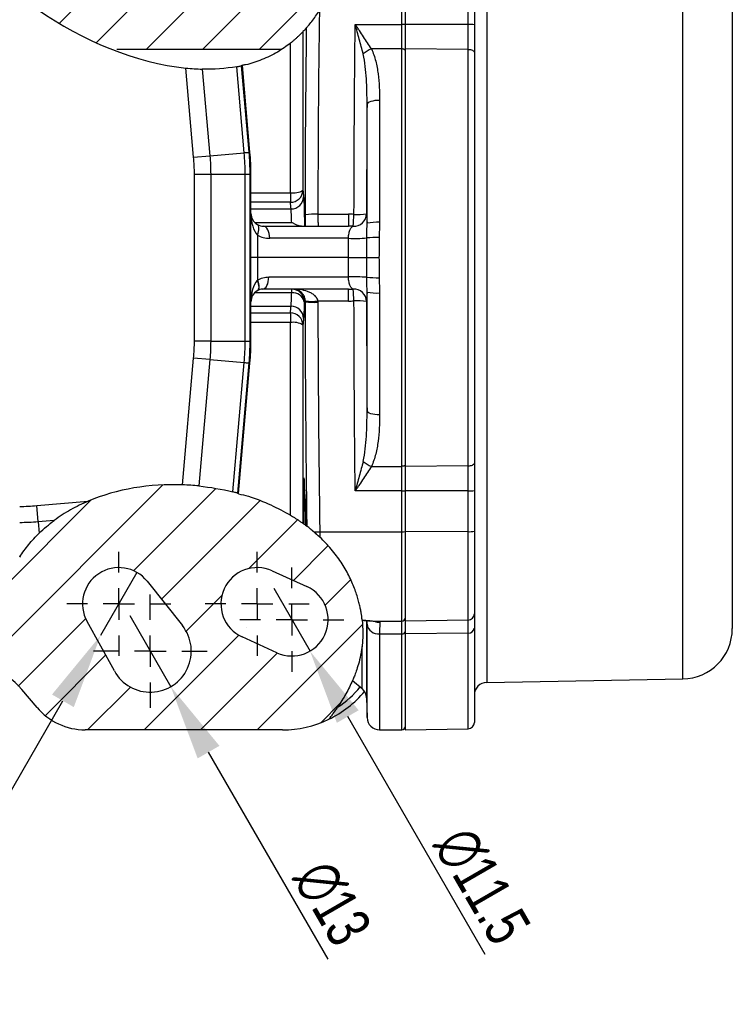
# Model space of a CAD drawing. Header units: millimetres. Extents: x 5 to 589, y 5 to 415.
# Tile 11 of 23: x 436 to 493, y 78 to 156. Entities that reach past the tile are written whole.
import ezdxf

# ---------------------------------------------------------------- set-up
doc = ezdxf.new("R2010")
doc.units = ezdxf.units.MM
doc.header["$PDSIZE"] = -1
doc.linetypes.add('CENTER', pattern=[10.16, 6.35, -1.27, 1.27, -1.27])
for name, color, linetype in [('ASSE', 2, 'CENTER'), ('CONTORNO', 179, 'Continuous'), ('QUOTE', 1, 'Continuous')]:
    doc.layers.add(name, color=color, linetype=linetype)
doc.styles.add('SLDTEXTSTYLE0', font='TXT', dxfattribs={"width": 0.75})
doc.dimstyles.new('SLDDIMSTYLE1', dxfattribs={"dimtxt": 3.5, "dimasz": 6, "dimexe": 0, "dimexo": 0.0625, "dimgap": 0.875, "dimtad": 1, "dimdec": 1, "dimlfac": 2, "dimrnd": 1e-09, "dimzin": 12, "dimdsep": 46, "dimtxsty": 'SLDTEXTSTYLE0', "dimblk1": 'NONE', "dimsah": 1, "dimcen": 0, "dimadec": 0, "dimazin": 3, "dimtfac": 1, "dimtdec": 3, "dimtmove": 0, "dimatfit": 3, "dimldrblk": 'NONE', "dimfxl": 1, "dimfrac": 2, "dimtolj": 1, "dimtzin": 12, "dimarcsym": 0})

# ---------------------------------------------------------------- blocks, each defined once
blk = doc.blocks.new('_D_3')
at = {"layer": 'Defpoints', "color": 0}
for p in [(456.096, 111.308), (458.982, 106.311)]:
    blk.add_point(p, dxfattribs=at)
at = {"layer": 'QUOTE', "color": 0, "lineweight": -2}
for p, q in [((456.096, 111.308), (458.982, 106.311)), ((472.898, 82.206), (461.982, 101.114))]:
    blk.add_line(p, q, dxfattribs=at)
at = {"layer": 'QUOTE', "color": 0}
blk.add_solid([(462.848, 101.614), (461.116, 100.614), (458.982, 106.311)], dxfattribs=at)
at = {"layer": 'QUOTE', "color": 0, "insert": (471.875, 92.729), "char_height": 3.5, "attachment_point": 1, "rotation": 300, "style": 'SLDTEXTSTYLE0'}
blk.add_mtext('\\A1;∅11.5', dxfattribs=at)
blk = doc.blocks.new('_NONE')
blk = doc.blocks.new('_D_4')
at = {"layer": 'Defpoints', "color": 0}
for p in [(444.659, 109.133), (447.919, 103.486)]:
    blk.add_point(p, dxfattribs=at)
at = {"layer": 'QUOTE', "color": 0, "lineweight": -2}
for p, q in [((444.659, 109.133), (447.919, 103.486)), ((460.414, 81.844), (450.919, 98.29))]:
    blk.add_line(p, q, dxfattribs=at)
at = {"layer": 'QUOTE', "color": 0}
blk.add_solid([(451.785, 98.79), (450.053, 97.79), (447.919, 103.486)], dxfattribs=at)
at = {"layer": 'QUOTE', "color": 0, "insert": (460.703, 90.094), "char_height": 3.5, "attachment_point": 1, "rotation": 300, "style": 'SLDTEXTSTYLE0'}
blk.add_mtext('\\A1;∅13', dxfattribs=at)
blk = doc.blocks.new('_D_5')
at = {"layer": 'Defpoints', "color": 0}
for p in [(445.232, 112.558), (442.346, 107.561)]:
    blk.add_point(p, dxfattribs=at)
at = {"layer": 'QUOTE', "color": 0, "lineweight": -2}
for p, q in [((445.232, 112.558), (442.346, 107.561)), ((426.843, 80.707), (439.346, 102.364))]:
    blk.add_line(p, q, dxfattribs=at)
at = {"layer": 'QUOTE', "color": 0}
blk.add_solid([(438.48, 102.864), (440.212, 101.864), (442.346, 107.561)], dxfattribs=at)
at = {"layer": 'QUOTE', "color": 0, "insert": (423.491, 83.653), "char_height": 3.5, "attachment_point": 1, "rotation": 60, "style": 'SLDTEXTSTYLE0'}
blk.add_mtext('\\A1;∅11.5', dxfattribs=at)
blk = doc.blocks.new('SW_CENTERMARKSYMBOL_12')
at = {"layer": 'CONTORNO', "color": 0}
for p, q in [((0, 2.5), (0, 4.135)), ((0, 0), (0, 1.25)), ((-2.5, 0), (-4.135, 0)), ((0, 0), (-1.25, 0)), ((0, 0), (0, -1.25)), ((0, 0), (1.25, 0)), ((2.5, 0), (4.135, 0)), ((0, -2.5), (0, -4.135))]:
    blk.add_line(p, q, dxfattribs=at)
blk = doc.blocks.new('SW_CENTERMARKSYMBOL_13')
at = {"layer": 'CONTORNO', "color": 0}
for p, q in [((0, 2.5), (0, 4.135)), ((0, 0), (0, 1.25)), ((-2.5, 0), (-4.135, 0)), ((0, 0), (-1.25, 0)), ((0, 0), (0, -1.25)), ((0, 0), (1.25, 0)), ((2.5, 0), (4.135, 0)), ((0, -2.5), (0, -4.135))]:
    blk.add_line(p, q, dxfattribs=at)
blk = doc.blocks.new('SW_CENTERMARKSYMBOL_14')
at = {"layer": 'CONTORNO', "color": 0}
for p, q in [((0, 2.5), (0, 4.135)), ((0, 0), (0, 1.25)), ((-2.5, 0), (-4.135, 0)), ((0, 0), (-1.25, 0)), ((0, 0), (0, -1.25)), ((0, 0), (1.25, 0)), ((2.5, 0), (4.135, 0)), ((0, -2.5), (0, -4.135))]:
    blk.add_line(p, q, dxfattribs=at)
blk = doc.blocks.new('SW_CENTERMARKSYMBOL_15')
at = {"layer": 'CONTORNO', "color": 0}
for p, q in [((0, 2.5), (0, 4.51)), ((0, 0), (0, 1.25)), ((-2.5, 0), (-4.51, 0)), ((0, 0), (-1.25, 0)), ((0, 0), (0, -1.25)), ((0, 0), (1.25, 0)), ((2.5, 0), (4.51, 0)), ((0, -2.5), (0, -4.51))]:
    blk.add_line(p, q, dxfattribs=at)

msp = doc.modelspace()

# ---------------------------------------------------------------- hatches: boundary and pattern name
at = {"linetype": 'Continuous', "lineweight": 18}
h = msp.add_hatch(dxfattribs=at)
h.set_pattern_fill('ANSI31', style=0)
edge = h.paths.add_edge_path(flags=0)
edge.add_spline(control_points=[(430.291, 170.059), (430.151, 169.554), (429.098, 163.433), (436.202, 156.817), (443.345, 154.054)], knot_values=[0.325452, 0.325452, 0.325452, 0.325452, 0.344909, 0.558212, 0.558212, 0.558212, 0.558212], weights=[1, 1, 1, 1, 1], degree=3, periodic=0)
edge.add_ellipse((443.635, 152.921), major_axis=(0.033, -1.18), ratio=0.847231, start_angle=178.64837, end_angle=194.97064, ccw=False)
edge.add_line((443.626, 154.101), (456.745, 154.101))
edge.add_spline(control_points=[(456.745, 154.101), (462.045, 157.552), (463.714, 166.899), (461.416, 173.69)], knot_values=[0.701937, 0.701937, 0.701937, 0.701937, 0.920377, 0.920377, 0.920377, 0.920377], weights=[1, 1, 1, 1], degree=3, periodic=0)
edge.add_arc((456.789, 166.559), 8.5, 57.02094, 90)
edge.add_line((456.789, 175.059), (441.12, 175.059))
edge.add_arc((441.12, 170.059), 5, 90, 140)
edge.add_line((437.29, 173.273), (436.092, 171.845))
edge.add_arc((432.262, 175.059), 5, 270, 320, ccw=False)
edge.add_line((432.262, 170.059), (430.291, 170.059))
edge = h.paths.add_edge_path(flags=0)
edge.add_line((453.595, 167.686), (456.345, 168.936))
edge.add_arc((457.539, 166.309), 2.885, -65.55605, 114.44395, ccw=False)
edge.add_line((458.733, 163.683), (455.983, 162.433))
edge.add_arc((454.789, 165.059), 2.885, 114.44395, 294.44395, ccw=False)
edge = h.paths.add_edge_path(flags=0)
edge.add_arc((446.289, 168.809), 3.26, -38.46288, 151.08275, ccw=False)
edge.add_line((448.842, 166.781), (446.048, 163.265))
edge.add_arc((443.789, 165.059), 2.885, 151.08275, 321.53712, ccw=False)
edge.add_line((441.263, 166.455), (443.435, 170.386))
h = msp.add_hatch(dxfattribs=at)
h.set_pattern_fill('ANSI31', style=0)
edge = h.paths.add_edge_path(flags=0)
edge.add_line((436.092, 103.273), (437.29, 101.845))
edge.add_arc((441.12, 105.059), 5, 220, 270)
edge.add_line((441.12, 100.059), (456.789, 100.059))
edge.add_arc((456.789, 108.559), 8.5, 270, 295.67191)
edge.add_spline(control_points=[(460.471, 100.898), (461.903, 102.687), (464.129, 107.24), (462.542, 112.11), (460.798, 114.253), (455.501, 120.759), (437.256, 121.851), (433.469, 108.577), (433.501, 104.903)], knot_values=[0.826709, 0.826709, 0.826709, 0.826709, 0.901647, 1, 1, 1, 1.298562, 1.416653, 1.416653, 1.416653, 1.416653], weights=[1, 1, 1, 1, 1, 1, 1, 1, 1], degree=3, periodic=0)
edge.add_arc((432.262, 100.059), 5, 40, 75.6524, ccw=False)
edge = h.paths.add_edge_path(flags=0)
edge.add_line((443.435, 104.733), (441.263, 108.664))
edge.add_arc((443.789, 110.059), 2.885, 38.46288, 208.91725, ccw=False)
edge.add_line((446.048, 111.854), (448.842, 108.337))
edge.add_arc((446.289, 106.309), 3.26, -151.08275, 38.46288, ccw=False)
edge = h.paths.add_edge_path(flags=0)
edge.add_line((456.345, 106.183), (453.595, 107.433))
edge.add_arc((454.789, 110.059), 2.885, 65.55605, 245.55605, ccw=False)
edge.add_line((455.983, 112.686), (458.733, 111.436))
edge.add_arc((457.539, 108.809), 2.885, -114.44395, 65.55605, ccw=False)

# ---------------------------------------------------------------- linework, layer by layer
at = {"color": 7}
for p, q in [((473.021, 171.292), (473.021, 103.827)), ((488.609, 104.099), (488.609, 171.02)), ((492.539, 167.021), (492.539, 108.098)), ((466.289, 156.081), (466.289, 159.325)), ((466.539, 159.325), (466.539, 156.081)), ((471.548, 156.077), (471.548, 159.32)), ((472.039, 159.294), (472.039, 156.051)), ((458.743, 155.858), (458.703, 155.813)), ((462.574, 156.081), (466.289, 156.081)), ((466.289, 154.133), (466.289, 156.081)), ((471.548, 156.077), (466.539, 156.081)), ((466.539, 156.081), (466.539, 154.133)), ((471.548, 154.095), (471.548, 156.077)), ((472.039, 156.051), (472.039, 153.874)), ((458.424, 155.508), (458.424, 142.913)), ((456.745, 154.101), (443.626, 154.101)), ((457.424, 142.713), (457.424, 154.591)), ((466.289, 154.133), (463.856, 154.133)), ((466.289, 120.986), (466.289, 154.133)), ((466.539, 154.133), (466.539, 120.986)), ((471.548, 154.095), (466.539, 154.133)), ((471.548, 121.024), (471.548, 154.095)), ((472.039, 153.874), (472.039, 121.245)), ((449.734, 145.542), (449.116, 152.614)), ((450.422, 152.53), (451.024, 145.654)), ((453.752, 145.893), (453.154, 152.725)), ((453.52, 152.796), (454.121, 145.925)), ((454.213, 145.929), (453.61, 152.816)), ((463.513, 140.292), (463.513, 149.727)), ((464.513, 150.052), (464.513, 140.365)), ((449.734, 145.542), (451.024, 145.654)), ((451.024, 145.654), (453.752, 145.893)), ((453.752, 145.893), (454.121, 145.925)), ((453.752, 145.892), (453.752, 145.893)), ((454.121, 145.925), (454.213, 145.929)), ((454.121, 145.925), (454.121, 145.925)), ((449.794, 130.937), (449.794, 144.182)), ((449.794, 144.182), (451.088, 144.182)), ((451.088, 144.182), (451.088, 130.937)), ((451.088, 144.182), (453.827, 144.182)), ((453.827, 144.182), (453.827, 144.183)), ((453.827, 130.937), (453.827, 144.182)), ((453.827, 144.182), (454.197, 144.182)), ((454.289, 144.187), (454.197, 144.183)), ((454.197, 144.183), (454.197, 144.182)), ((454.197, 144.182), (454.197, 130.937)), ((454.289, 130.932), (454.289, 144.187)), ((454.289, 142.713), (457.424, 142.713)), ((457.424, 142.713), (457.424, 141.953)), ((457.424, 141.953), (454.289, 141.953)), ((454.289, 141.423), (457.472, 141.423)), ((459.606, 141.007), (462.027, 141.007)), ((462.027, 141.007), (462.027, 140.059)), ((454.575, 140.359), (457.526, 140.359)), ((455.289, 140.059), (462.027, 140.059)), ((454.801, 139.349), (454.801, 137.559)), ((462.036, 139.094), (455.777, 139.094)), ((454.801, 137.559), (454.289, 137.559)), ((454.801, 137.559), (454.801, 135.77)), ((462.037, 137.559), (454.801, 137.559)), ((455.708, 136.024), (462.036, 136.024)), ((457.526, 134.759), (454.575, 134.759)), ((462.027, 135.059), (455.22, 135.059)), ((457.526, 134.759), (457.526, 135.059)), ((462.027, 134.112), (462.027, 135.059)), ((463.513, 125.392), (463.513, 134.826)), ((464.513, 134.754), (464.513, 125.067)), ((462.027, 134.112), (459.608, 134.112)), ((454.289, 133.696), (457.472, 133.696)), ((454.289, 133.166), (457.424, 133.166)), ((457.424, 133.166), (457.424, 132.406)), ((457.424, 132.406), (454.289, 132.406)), ((457.424, 117.111), (457.424, 132.406)), ((458.424, 132.205), (458.424, 116.46)), ((451.088, 130.937), (449.794, 130.937)), ((451.088, 130.937), (453.827, 130.937)), ((453.827, 130.936), (453.827, 130.937)), ((453.827, 130.937), (454.197, 130.937)), ((454.197, 130.937), (454.197, 130.936)), ((454.197, 130.936), (454.289, 130.932)), ((448.854, 119.516), (449.734, 129.577)), ((451.024, 129.464), (449.734, 129.577)), ((451.024, 129.464), (450.145, 119.426)), ((451.024, 129.464), (453.752, 129.226)), ((452.853, 118.955), (453.752, 129.226)), ((454.121, 129.193), (453.217, 118.861)), ((453.307, 118.836), (454.213, 129.19)), ((453.752, 129.226), (453.752, 129.226)), ((453.752, 129.226), (454.121, 129.193)), ((454.121, 129.194), (454.121, 129.193)), ((454.213, 129.19), (454.121, 129.194)), ((472.039, 121.245), (472.039, 119.068)), ((463.856, 120.986), (466.289, 120.986)), ((466.289, 119.037), (466.289, 120.986)), ((471.548, 121.024), (466.539, 120.986)), ((466.539, 120.986), (466.539, 119.037)), ((471.548, 119.042), (471.548, 121.024)), ((458.527, 116.385), (458.527, 120.064)), ((453.217, 118.861), (453.307, 118.836)), ((466.289, 119.037), (462.574, 119.037)), ((466.289, 115.794), (466.289, 119.037)), ((471.548, 119.042), (466.539, 119.037)), ((466.539, 119.037), (466.539, 115.794)), ((471.548, 115.799), (471.548, 119.042)), ((472.039, 119.068), (472.039, 115.825)), ((437.271, 117.864), (441.364, 118.222)), ((437.384, 116.575), (437.271, 117.864)), ((438.651, 116.686), (437.384, 116.575)), ((437.384, 116.575), (437.462, 115.677)), ((458.884, 116.116), (458.742, 116.225)), ((458.884, 116.116), (459.653, 115.434)), ((459.756, 115.794), (466.289, 115.794)), ((466.289, 108.688), (466.289, 115.794)), ((471.548, 115.799), (466.539, 115.794)), ((466.539, 115.794), (466.539, 108.688)), ((471.548, 108.775), (471.548, 115.799)), ((472.039, 115.825), (472.039, 109.275)), ((435.957, 113.861), (435.905, 113.783)), ((455.983, 112.686), (458.733, 111.436)), ((446.048, 111.854), (448.842, 108.337)), ((463.129, 108.767), (463.128, 108.776)), ((463.513, 108.449), (463.514, 108.737)), ((471.548, 108.775), (466.539, 108.688)), ((471.548, 107.743), (471.548, 108.775)), ((472.039, 109.275), (472.039, 108.141)), ((443.435, 104.733), (441.263, 108.664)), ((463.472, 108.689), (463.472, 102.609)), ((463.513, 101.033), (463.513, 108.449)), ((464.256, 108.688), (466.289, 108.688)), ((466.289, 107.673), (466.289, 108.688)), ((466.539, 108.688), (466.539, 107.673)), ((472.039, 108.141), (472.039, 100.647)), ((456.345, 106.183), (453.595, 107.433)), ((464.513, 107.673), (466.289, 107.673)), ((464.513, 107.673), (464.513, 100.059)), ((466.289, 100.059), (466.289, 107.673)), ((471.548, 107.743), (466.539, 107.673)), ((466.539, 107.673), (466.539, 100.059)), ((471.548, 100.147), (471.548, 107.743)), ((463.115, 103.349), (463.115, 106.684)), ((473.021, 103.827), (488.609, 104.099)), ((437.29, 101.845), (436.092, 103.273)), ((462.355, 103.987), (463.115, 103.349)), ((463.472, 102.609), (463.513, 101.033)), ((466.539, 100.059), (471.548, 100.147)), ((456.789, 100.059), (441.12, 100.059)), ((464.513, 100.059), (466.289, 100.059))]:
    msp.add_line(p, q, dxfattribs=at)
at = {"color": 7, "flags": 128}
for points in [[(466.539, 154.023), (466.534, 154.044), (466.52, 154.065), (466.497, 154.084), (466.466, 154.101), (466.428, 154.115), (466.385, 154.125), (466.338, 154.131), (466.289, 154.133)], [(471.548, 154.095), (471.644, 154.09), (471.736, 154.077), (471.821, 154.056), (471.896, 154.028), (471.956, 153.995), (472.002, 153.957), (472.029, 153.916), (472.039, 153.874)], [(464.513, 150.052), (464.321, 150.045), (464.136, 150.027), (463.966, 149.997), (463.815, 149.957), (463.691, 149.908), (463.597, 149.852), (463.537, 149.791), (463.513, 149.727)], [(453.752, 145.892), (453.827, 145.899), (453.896, 145.905), (453.959, 145.911), (454.013, 145.915), (454.057, 145.919), (454.091, 145.922), (454.112, 145.924), (454.121, 145.925)], [(453.827, 144.183), (453.902, 144.183), (453.971, 144.183), (454.034, 144.183), (454.089, 144.183), (454.133, 144.183), (454.166, 144.183), (454.188, 144.183), (454.197, 144.183)], [(454.801, 139.349), (454.854, 139.493), (454.893, 139.633), (454.917, 139.764), (454.926, 139.884), (454.917, 139.988), (454.893, 140.075), (454.854, 140.142), (454.801, 140.187)], [(455.777, 139.094), (455.765, 139.284), (455.735, 139.466), (455.689, 139.633), (455.628, 139.779), (455.555, 139.898), (455.472, 139.987), (455.382, 140.041), (455.289, 140.059)], [(454.78, 135.747), (454.834, 135.606), (454.873, 135.469), (454.897, 135.341), (454.905, 135.223), (454.897, 135.12), (454.873, 135.034), (454.834, 134.967), (454.78, 134.92)], [(454.801, 135.77), (454.855, 135.625), (454.895, 135.485), (454.919, 135.353), (454.928, 135.233), (454.919, 135.129), (454.895, 135.042), (454.855, 134.976), (454.801, 134.932)], [(455.22, 135.059), (455.313, 135.078), (455.403, 135.132), (455.486, 135.221), (455.559, 135.34), (455.62, 135.486), (455.666, 135.653), (455.696, 135.834), (455.708, 136.024)], [(458.611, 134.062), (458.584, 134.062), (458.526, 134.062)], [(453.827, 130.936), (453.902, 130.936), (453.971, 130.936), (454.034, 130.936), (454.089, 130.936), (454.133, 130.936), (454.166, 130.936), (454.188, 130.936), (454.197, 130.936)], [(453.752, 129.226), (453.827, 129.22), (453.896, 129.214), (453.959, 129.208), (454.013, 129.203), (454.057, 129.2), (454.091, 129.197), (454.112, 129.195), (454.121, 129.194)], [(464.513, 125.067), (464.321, 125.073), (464.136, 125.092), (463.966, 125.122), (463.815, 125.162), (463.691, 125.211), (463.597, 125.267), (463.537, 125.328), (463.513, 125.392)], [(471.548, 121.024), (471.644, 121.029), (471.736, 121.042), (471.821, 121.063), (471.896, 121.09), (471.956, 121.124), (472.002, 121.162), (472.029, 121.203), (472.039, 121.245)], [(466.539, 121.096), (466.534, 121.075), (466.52, 121.054), (466.497, 121.035), (466.466, 121.018), (466.428, 121.004), (466.385, 120.994), (466.338, 120.988), (466.289, 120.986)]]:
    msp.add_lwpolyline(points, dxfattribs=at)
at = {"color": 7}
for centre, radius, start, end in [((466.351, 154.877), 1.206, 81.04481, 92.9634), ((471.669, 153.724), 2.355, 80.95688, 92.94602), ((464.686, 152.026), 2.265, 111.49011, 130.91209), ((457.433, 142.944), 0.991, 269.45881, 358.25413), ((457.655, 144.152), 1.458, 260.88233, 301.82646), ((457.482, 142.414), 0.991, 269.46465, 358.29922), ((455.289, 141.059), 1, 180, 240.78234), ((459.36, 135.924), 5.089, 87.22837, 98.45846), ((462.475, 141.053), 1.001, 266.9832, 359.54757), ((360.853, 146.309), 101.761, 356.47551, 357.00654), ((462.722, 146.104), 5.115, 267.23326, 278.46312), ((455.289, 141.059), 1, 240.78234, 270), ((464.273, 136.762), 3.611, 86.19092, 102.14654), ((455.777, 141.094), 2, 240.78234, 270), ((462.52, 153.222), 14.136, 268.03945, 273.96349), ((464.301, 129.809), 9.346, 88.9665, 94.93535), ((462.52, 121.896), 14.136, 86.03651, 91.96055), ((464.301, 145.31), 9.346, 265.06465, 271.0335), ((455.289, 134.059), 1, 120.58106, 180), ((457.526, 134.06), 1, 0.16584, 89.99035), ((457.638, 133.855), 0.911, 13.1623, 97.07122), ((462.475, 134.066), 1.001, 0.45243, 93.0168), ((360.853, 128.81), 101.761, 2.99346, 3.52449), ((464.273, 138.357), 3.611, 257.85346, 273.80908), ((459.109, 139.191), 5.104, 264.38739, 275.61261), ((459.363, 139.121), 5.115, 261.5459, 272.77621), ((462.722, 129.015), 5.115, 81.53688, 92.76674), ((457.433, 132.175), 0.991, 1.74587, 90.54119), ((457.482, 132.705), 0.991, 1.70078, 90.53535), ((457.655, 130.967), 1.458, 58.17354, 99.11767), ((464.686, 123.093), 2.265, 229.08791, 248.50989), ((466.351, 120.241), 1.206, 267.0366, 278.95519), ((471.669, 121.394), 2.355, 267.05398, 279.04312), ((459.513, 132.873), 17.081, 269.21889, 270.81473), ((466.351, 116.998), 1.206, 267.0366, 278.95519), ((471.669, 118.151), 2.355, 267.05398, 279.04312), ((443.789, 110.059), 2.885, 38.46288, 208.91725), ((454.789, 110.059), 2.885, 65.55605, 245.55605), ((457.539, 108.809), 2.885, 245.55605, 65.55605), ((466.289, 108.938), 0.25, 269.99633, 359.99633), ((471.539, 109.275), 0.5, 270.99625, 359.99642), ((446.289, 106.309), 3.26, 208.91725, 38.46288), ((464.425, 108.592), 0.923, 188.87712, 275.47345), ((464.534, 109.614), 1.016, 245.52078, 269.87145), ((471.586, 108.197), 0.456, 265.12424, 352.95981), ((488.539, 108.098), 4, 271, 0), ((466.312, 107.901), 0.229, 264.28508, 352.82228), ((432.262, 100.059), 5, 40, 75.6524), ((456.789, 108.542), 8, 303.28189, 320.63344), ((462.472, 102.583), 1, 1.5, 50), ((473.039, 102.827), 1, 91, 180), ((456.789, 108.559), 8.5, 295.67191, 320.18603), ((441.12, 105.059), 5, 220, 270), ((456.789, 108.559), 8.5, 270, 295.67191), ((464.513, 101.059), 1, 181.5, 270), ((466.289, 100.309), 0.25, 270, 0), ((471.539, 100.647), 0.5, 271, 0)]:
    msp.add_arc(centre, radius, start, end, dxfattribs=at)
for centre, major_axis, ratio, start_param, end_param in [((434.277, 144.186), (19.993, 0.873), 0.99939, 6.239579, 6.326792), ((455.289, 141.059), (0, 1.96), 0.510201, 1.570796, 2.631648), ((461.84, 139.007), (4.099, 0.12), 0.48709, 1.400864, 1.510861), ((461.84, 139.059), (3.611, 0.056), 0.276481, 1.404622, 1.514619), ((455.289, 134.059), (0, 1.96), 0.510201, 0.53374, 1.570796), ((461.84, 136.059), (3.611, -0.056), 0.276481, 4.768566, 4.878563), ((461.84, 136.112), (4.099, -0.12), 0.48709, 4.772325, 4.882321), ((434.277, 130.933), (19.993, -0.873), 0.99939, 6.239579, 6.326792)]:
    msp.add_ellipse(centre, major_axis=major_axis, ratio=ratio, start_param=start_param, end_param=end_param, dxfattribs=at)
for points in [[(437.377, 157.246), (440.881, 154.784), (445.162, 153.02), (449.116, 152.614)], [(459.723, 157.162), (459.656, 151.777), (459.613, 146.392), (459.606, 141.007)], [(458.712, 155.824), (458.609, 155.706), (458.51, 155.598), (458.424, 155.508)], [(458.611, 140.958), (458.618, 145.913), (458.654, 150.869), (458.712, 155.824)], [(462.476, 140.995), (462.482, 146.024), (462.517, 151.053), (462.574, 156.081)], [(449.116, 152.614), (449.558, 152.569), (449.993, 152.54), (450.422, 152.53)], [(453.154, 152.725), (452.252, 152.563), (451.34, 152.507), (450.422, 152.53)], [(453.61, 152.816), (453.58, 152.809), (453.55, 152.803), (453.52, 152.796)], [(463.513, 149.727), (463.492, 146.833), (463.479, 143.939), (463.475, 141.045)], [(449.794, 144.182), (449.794, 144.636), (449.774, 145.09), (449.734, 145.542)], [(451.024, 145.654), (451.066, 145.165), (451.088, 144.674), (451.088, 144.182)], [(453.827, 144.183), (453.827, 144.753), (453.802, 145.324), (453.752, 145.892)], [(454.121, 145.925), (454.172, 145.346), (454.197, 144.764), (454.197, 144.183)], [(458.424, 142.913), (458.44, 142.737), (458.456, 142.561), (458.472, 142.384)], [(457.472, 141.423), (457.456, 141.6), (457.44, 141.776), (457.424, 141.953)], [(462.037, 137.559), (462.037, 138.071), (462.036, 138.583), (462.036, 139.094)], [(463.494, 137.559), (463.496, 138.08), (463.497, 138.6), (463.497, 139.12)], [(464.47, 139.153), (464.47, 138.622), (464.468, 138.091), (464.463, 137.559)], [(462.036, 136.024), (462.036, 136.536), (462.037, 137.048), (462.037, 137.559)], [(463.497, 135.999), (463.497, 136.519), (463.496, 137.039), (463.494, 137.559)], [(464.463, 137.559), (464.468, 137.028), (464.47, 136.497), (464.47, 135.966)], [(454.78, 135.747), (454.787, 135.755), (454.794, 135.762), (454.801, 135.77)], [(454.801, 134.932), (454.794, 134.928), (454.787, 134.924), (454.78, 134.92)], [(458.611, 134.062), (458.611, 134.079), (458.611, 134.095), (458.61, 134.112)], [(458.751, 116.219), (458.671, 122.166), (458.619, 128.114), (458.611, 134.062)], [(459.608, 134.112), (459.61, 134.079), (459.611, 134.046), (459.611, 134.013)], [(459.611, 134.013), (459.619, 127.939), (459.673, 121.867), (459.756, 115.794)], [(462.574, 119.037), (462.517, 124.066), (462.482, 129.095), (462.476, 134.124)], [(463.475, 134.074), (463.479, 131.18), (463.492, 128.286), (463.513, 125.392)], [(457.424, 133.166), (457.44, 133.342), (457.456, 133.519), (457.472, 133.696)], [(458.472, 132.734), (458.456, 132.558), (458.44, 132.382), (458.424, 132.205)], [(449.734, 129.577), (449.774, 130.029), (449.794, 130.483), (449.794, 130.937)], [(451.088, 130.937), (451.088, 130.445), (451.066, 129.954), (451.024, 129.464)], [(453.752, 129.226), (453.802, 129.795), (453.827, 130.365), (453.827, 130.936)], [(454.197, 130.936), (454.197, 130.355), (454.172, 129.773), (454.121, 129.194)], [(448.854, 119.516), (446.257, 119.61), (443.649, 119.191), (441.364, 118.222)], [(450.145, 119.426), (449.723, 119.469), (449.293, 119.5), (448.854, 119.516)], [(450.145, 119.426), (451.06, 119.333), (451.963, 119.176), (452.853, 118.955)], [(435.912, 117.804), (436.365, 117.804), (436.819, 117.824), (437.271, 117.864)], [(437.384, 116.575), (436.894, 116.532), (436.403, 116.51), (435.912, 116.51)], [(437.462, 115.677), (437.836, 116.041), (438.233, 116.376), (438.651, 116.686)], [(458.424, 116.46), (458.455, 116.438), (458.49, 116.412), (458.527, 116.385)], [(458.631, 116.309), (458.67, 116.28), (458.71, 116.25), (458.751, 116.219)], [(459.756, 115.794), (459.757, 115.65), (459.759, 115.507), (459.761, 115.365)]]:
    msp.add_open_spline(points, degree=3, dxfattribs=at)
for points, knots in [([(458.712, 155.824), (458.714, 155.826), (458.728, 155.842), (458.777, 155.898), (458.81, 155.937), (458.928, 156.076), (459.026, 156.196), (459.225, 156.451), (459.328, 156.589), (459.529, 156.871), (459.627, 157.015), (459.723, 157.162)], [0, 0, 0, 0, 0.125, 0.125, 0.25, 0.25, 0.5, 0.5, 0.75, 0.75, 1, 1, 1, 1]), ([(463.203, 153.737), (463.109, 154.123), (463.007, 154.511), (462.794, 155.293), (462.684, 155.688), (462.574, 156.081)], [0, 0, 0, 0, 0.5, 0.5, 1, 1, 1, 1]), ([(463.856, 154.133), (463.666, 154.451), (463.458, 154.771), (463.134, 155.257), (463.023, 155.421), (462.856, 155.668), (462.799, 155.75), (462.687, 155.916), (462.63, 155.999), (462.574, 156.081)], [0, 0, 0, 0, 0.5, 0.5, 0.75, 0.75, 0.875, 0.875, 1, 1, 1, 1]), ([(458.424, 155.508), (458.422, 155.506), (458.416, 155.5), (458.39, 155.473), (458.37, 155.452), (458.312, 155.392), (458.274, 155.354), (458.184, 155.263), (458.132, 155.213), (458.024, 155.11), (457.968, 155.057), (457.856, 154.955), (457.8, 154.906), (457.69, 154.81), (457.635, 154.764), (457.528, 154.675), (457.476, 154.632), (457.424, 154.591)], [0, 0, 0, 0, 0.125, 0.125, 0.25, 0.25, 0.375, 0.375, 0.5, 0.5, 0.625, 0.625, 0.75, 0.75, 0.875, 0.875, 1, 1, 1, 1]), ([(457.424, 154.591), (457.091, 154.345), (456.413, 153.846), (455.19, 153.275), (454.223, 152.933), (453.668, 152.839), (453.572, 152.822)], [0, 0, 0, 0, 0.308435, 0.626914, 0.935417, 1, 1, 1, 1]), ([(463.856, 154.133), (464.008, 153.821), (464.115, 153.497), (464.284, 152.834), (464.346, 152.493), (464.483, 151.461), (464.513, 150.761), (464.513, 150.052)], [0, 0, 0, 0, 0.25, 0.25, 0.5, 0.5, 1, 1, 1, 1]), ([(463.513, 149.727), (463.516, 150.404), (463.505, 151.078), (463.443, 152.084), (463.415, 152.419), (463.333, 153.082), (463.281, 153.412), (463.203, 153.737)], [0, 0, 0, 0, 0.5, 0.5, 0.75, 0.75, 1, 1, 1, 1]), ([(453.154, 152.725), (453.256, 152.743), (453.347, 152.761), (453.478, 152.787), (453.516, 152.795), (453.52, 152.796)], [0, 0, 0, 0, 0.5, 0.5, 1, 1, 1, 1]), ([(458.472, 142.384), (458.48, 142.299), (458.487, 142.184), (458.498, 141.969), (458.501, 141.89), (458.508, 141.718), (458.511, 141.624), (458.52, 141.325), (458.525, 141.103), (458.535, 140.614), (458.539, 140.345), (458.543, 140.059)], [0, 0, 0, 0, 0.25, 0.25, 0.375, 0.375, 0.5, 0.5, 0.75, 0.75, 1, 1, 1, 1]), ([(457.526, 140.359), (457.523, 140.487), (457.519, 140.606), (457.511, 140.825), (457.506, 140.926), (457.493, 141.194), (457.483, 141.33), (457.472, 141.423)], [0, 0, 0, 0, 0.25, 0.25, 0.5, 0.5, 1, 1, 1, 1]), ([(458.616, 140.059), (458.614, 140.197), (458.613, 140.344), (458.611, 140.645), (458.611, 140.799), (458.611, 140.958)], [0, 0, 0, 0, 0.5, 0.5, 1, 1, 1, 1]), ([(459.606, 141.007), (459.606, 140.943), (459.606, 140.881), (459.607, 140.759), (459.608, 140.698), (459.61, 140.583), (459.611, 140.529), (459.615, 140.426), (459.617, 140.377), (459.621, 140.291), (459.624, 140.252), (459.629, 140.183), (459.632, 140.154), (459.641, 140.084), (459.648, 140.059), (459.654, 140.059)], [0, 0, 0, 0, 0.125, 0.125, 0.25, 0.25, 0.375, 0.375, 0.5, 0.5, 0.625, 0.625, 0.75, 0.75, 1, 1, 1, 1]), ([(463.475, 141.045), (463.479, 141.031), (463.483, 141.004), (463.49, 140.926), (463.493, 140.875), (463.5, 140.749), (463.503, 140.673), (463.508, 140.499), (463.511, 140.402), (463.513, 140.292)], [0, 0, 0, 0, 0.25, 0.25, 0.5, 0.5, 0.75, 0.75, 1, 1, 1, 1]), ([(458.306, 140.059), (458.252, 140.059), (458.194, 140.068), (458.071, 140.098), (458.006, 140.12), (457.872, 140.173), (457.804, 140.204), (457.666, 140.275), (457.596, 140.316), (457.526, 140.359)], [0, 0, 0, 0, 0.25, 0.25, 0.5, 0.5, 0.75, 0.75, 1, 1, 1, 1]), ([(462.036, 139.094), (462.038, 139.168), (462.042, 139.239), (462.058, 139.376), (462.069, 139.441), (462.106, 139.618), (462.14, 139.716), (462.213, 139.872), (462.253, 139.931), (462.336, 140.016), (462.379, 140.042), (462.422, 140.053)], [0, 0, 0, 0, 0.125, 0.125, 0.25, 0.25, 0.5, 0.5, 0.75, 0.75, 1, 1, 1, 1]), ([(463.497, 139.12), (463.497, 139.323), (463.5, 139.521), (463.509, 139.911), (463.515, 140.103), (463.513, 140.292)], [0, 0, 0, 0, 0.5, 0.5, 1, 1, 1, 1]), ([(464.513, 140.365), (464.513, 140.163), (464.502, 139.961), (464.48, 139.557), (464.47, 139.355), (464.47, 139.153)], [0, 0, 0, 0, 0.5, 0.5, 1, 1, 1, 1]), ([(462.037, 137.559), (462.104, 137.559), (462.175, 137.559), (462.321, 137.559), (462.397, 137.559), (462.625, 137.559), (462.78, 137.559), (462.99, 137.559), (463.057, 137.559), (463.18, 137.559), (463.236, 137.559), (463.335, 137.559), (463.378, 137.559), (463.448, 137.559), (463.476, 137.559), (463.494, 137.559)], [0, 0, 0, 0, 0.125, 0.125, 0.25, 0.25, 0.5, 0.5, 0.625, 0.625, 0.75, 0.75, 0.875, 0.875, 1, 1, 1, 1]), ([(463.494, 137.559), (463.522, 137.559), (463.566, 137.559), (463.687, 137.559), (463.762, 137.559), (463.937, 137.559), (464.034, 137.559), (464.243, 137.559), (464.354, 137.559), (464.463, 137.559)], [0, 0, 0, 0, 0.25, 0.25, 0.5, 0.5, 0.75, 0.75, 1, 1, 1, 1]), ([(454.801, 135.77), (454.943, 135.851), (455.092, 135.915), (455.396, 136.002), (455.551, 136.024), (455.708, 136.024)], [0, 0, 0, 0, 0.5, 0.5, 1, 1, 1, 1]), ([(462.422, 135.065), (462.379, 135.076), (462.336, 135.103), (462.253, 135.187), (462.213, 135.247), (462.14, 135.402), (462.107, 135.5), (462.069, 135.677), (462.058, 135.742), (462.042, 135.879), (462.038, 135.951), (462.036, 136.024)], [0, 0, 0, 0, 0.25, 0.25, 0.5, 0.5, 0.75, 0.75, 0.875, 0.875, 1, 1, 1, 1]), ([(463.513, 134.826), (463.515, 135.016), (463.509, 135.207), (463.5, 135.596), (463.497, 135.795), (463.497, 135.999)], [0, 0, 0, 0, 0.5, 0.5, 1, 1, 1, 1]), ([(464.47, 135.966), (464.47, 135.763), (464.48, 135.561), (464.502, 135.158), (464.513, 134.956), (464.513, 134.754)], [0, 0, 0, 0, 0.5, 0.5, 1, 1, 1, 1]), ([(455.22, 135.059), (455.137, 135.059), (455.06, 135.045), (454.92, 134.997), (454.857, 134.965), (454.801, 134.932)], [0, 0, 0, 0, 0.5, 0.5, 1, 1, 1, 1]), ([(457.472, 133.696), (457.483, 133.788), (457.493, 133.925), (457.506, 134.193), (457.511, 134.294), (457.519, 134.513), (457.523, 134.631), (457.526, 134.759)], [0, 0, 0, 0, 0.5, 0.5, 0.75, 0.75, 1, 1, 1, 1]), ([(459.608, 134.112), (459.603, 134.165), (459.589, 134.216), (459.55, 134.313), (459.524, 134.358), (459.435, 134.484), (459.363, 134.552), (459.207, 134.673), (459.125, 134.723), (458.954, 134.811), (458.865, 134.848), (458.596, 134.944), (458.412, 134.988), (458.039, 135.046), (457.85, 135.059), (457.662, 135.059)], [0, 0, 0, 0, 0.0625, 0.0625, 0.125, 0.125, 0.25, 0.25, 0.375, 0.375, 0.5, 0.5, 0.75, 0.75, 1, 1, 1, 1]), ([(458.61, 134.112), (458.607, 134.165), (458.601, 134.216), (458.581, 134.313), (458.569, 134.358), (458.526, 134.484), (458.491, 134.552), (458.415, 134.673), (458.374, 134.723), (458.291, 134.811), (458.248, 134.848), (458.117, 134.944), (458.027, 134.988), (457.846, 135.046), (457.754, 135.059), (457.662, 135.059)], [0, 0, 0, 0, 0.0625, 0.0625, 0.125, 0.125, 0.25, 0.25, 0.375, 0.375, 0.5, 0.5, 0.75, 0.75, 1, 1, 1, 1]), ([(457.742, 135.053), (457.743, 135.053), (457.746, 135.053), (457.744, 135.052), (457.732, 135.056), (457.728, 135.057)], [0, 0, 0, 0, 0.264498, 0.801414, 1, 1, 1, 1]), ([(463.513, 134.826), (463.511, 134.717), (463.508, 134.62), (463.503, 134.446), (463.5, 134.37), (463.493, 134.244), (463.49, 134.193), (463.483, 134.115), (463.479, 134.088), (463.475, 134.074)], [0, 0, 0, 0, 0.25, 0.25, 0.5, 0.5, 0.75, 0.75, 1, 1, 1, 1]), ([(458.526, 134.062), (458.522, 133.903), (458.519, 133.754), (458.51, 133.481), (458.506, 133.355), (458.492, 133.02), (458.483, 132.85), (458.472, 132.734)], [0, 0, 0, 0, 0.25, 0.25, 0.5, 0.5, 1, 1, 1, 1]), ([(463.203, 121.381), (463.281, 121.707), (463.334, 122.038), (463.415, 122.703), (463.443, 123.037), (463.505, 124.041), (463.516, 124.715), (463.513, 125.392)], [0, 0, 0, 0, 0.25, 0.25, 0.5, 0.5, 1, 1, 1, 1]), ([(464.513, 125.067), (464.513, 124.358), (464.483, 123.659), (464.347, 122.633), (464.286, 122.294), (464.158, 121.792), (464.109, 121.626), (463.996, 121.301), (463.932, 121.141), (463.856, 120.986)], [0, 0, 0, 0, 0.5, 0.5, 0.75, 0.75, 0.875, 0.875, 1, 1, 1, 1]), ([(463.203, 121.381), (463.109, 120.996), (463.007, 120.608), (462.794, 119.826), (462.684, 119.431), (462.574, 119.037)], [0, 0, 0, 0, 0.5, 0.5, 1, 1, 1, 1]), ([(463.856, 120.986), (463.666, 120.668), (463.458, 120.348), (463.134, 119.862), (463.023, 119.698), (462.856, 119.451), (462.799, 119.368), (462.687, 119.203), (462.63, 119.12), (462.574, 119.037)], [0, 0, 0, 0, 0.5, 0.5, 0.75, 0.75, 0.875, 0.875, 1, 1, 1, 1]), ([(458.572, 118.745), (458.564, 118.955), (458.557, 119.172), (458.542, 119.612), (458.534, 119.837), (458.527, 120.064)], [0, 0, 0, 0, 0.5, 0.5, 1, 1, 1, 1]), ([(453.217, 118.861), (453.213, 118.862), (453.175, 118.872), (453.045, 118.907), (452.955, 118.93), (452.853, 118.955)], [0, 0, 0, 0, 0.5, 0.5, 1, 1, 1, 1]), ([(441.364, 118.222), (440.881, 118.017), (440.413, 117.788), (439.507, 117.277), (439.07, 116.995), (438.651, 116.686)], [0, 0, 0, 0, 0.5, 0.5, 1, 1, 1, 1]), ([(453.289, 118.81), (453.556, 118.745), (454.472, 118.521), (455.897, 117.939), (456.915, 117.387), (457.424, 117.111)], [0, 0, 0, 0, 0.170031, 0.585091, 1, 1, 1, 1]), ([(458.572, 118.745), (458.578, 118.582), (458.583, 118.403), (458.594, 118.019), (458.599, 117.814), (458.609, 117.398), (458.614, 117.186), (458.623, 116.753), (458.627, 116.532), (458.631, 116.309)], [0, 0, 0, 0, 0.25, 0.25, 0.5, 0.5, 0.75, 0.75, 1, 1, 1, 1]), ([(457.424, 117.111), (457.48, 117.078), (457.537, 117.043), (457.658, 116.969), (457.723, 116.929), (457.854, 116.845), (457.923, 116.801), (458.053, 116.716), (458.114, 116.675), (458.217, 116.604), (458.259, 116.575), (458.325, 116.529), (458.35, 116.512), (458.407, 116.472), (458.421, 116.461), (458.424, 116.46)], [0, 0, 0, 0, 0.125, 0.125, 0.25, 0.25, 0.375, 0.375, 0.5, 0.5, 0.625, 0.625, 0.75, 0.75, 1, 1, 1, 1]), ([(458.631, 116.309), (458.6, 116.332), (458.539, 116.376), (458.531, 116.382), (458.527, 116.385)], [0, 0, 0, 0, 0.523319, 1, 1, 1, 1]), ([(459.28, 115.794), (459.212, 115.852), (459.146, 115.906), (459.023, 116.006), (458.965, 116.052), (458.868, 116.129), (458.826, 116.161), (458.77, 116.204), (458.753, 116.217), (458.751, 116.219)], [0, 0, 0, 0, 0.25, 0.25, 0.5, 0.5, 0.75, 0.75, 1, 1, 1, 1]), ([(459.761, 115.365), (459.681, 115.44), (459.601, 115.514), (459.44, 115.657), (459.359, 115.727), (459.28, 115.794)], [0, 0, 0, 0, 0.5, 0.5, 1, 1, 1, 1]), ([(435.912, 113.796), (436.135, 114.134), (436.375, 114.462), (436.892, 115.091), (437.169, 115.392), (437.462, 115.677)], [0, 0, 0, 0, 0.5, 0.5, 1, 1, 1, 1]), ([(463.128, 108.776), (463.12, 108.844), (463.108, 108.951), (463.077, 109.17), (463.065, 109.253), (463.034, 109.434), (463.016, 109.533), (462.973, 109.749), (462.948, 109.864), (462.889, 110.112), (462.855, 110.245), (462.737, 110.665), (462.639, 110.969), (462.454, 111.452), (462.386, 111.617), (462.236, 111.958), (462.153, 112.133), (461.885, 112.659), (461.682, 113.013), (461.334, 113.541), (461.21, 113.717), (460.95, 114.065), (460.815, 114.236), (460.391, 114.738), (460.086, 115.059), (459.761, 115.365)], [0, 0, 0, 0, 0.125, 0.125, 0.1875, 0.1875, 0.25, 0.25, 0.3125, 0.3125, 0.375, 0.375, 0.5, 0.5, 0.5625, 0.5625, 0.625, 0.625, 0.75, 0.75, 0.8125, 0.8125, 0.875, 0.875, 1, 1, 1, 1]), ([(463.123, 108.758), (463.15, 108.423), (463.215, 107.613), (463.152, 107.027), (463.115, 106.684)], [0, 0, 0, 0, 0.414015, 1, 1, 1, 1]), ([(463.128, 108.776), (463.251, 108.769), (463.37, 108.76), (463.591, 108.742), (463.695, 108.733), (463.983, 108.706), (464.137, 108.691), (464.256, 108.688)], [0, 0, 0, 0, 0.25, 0.25, 0.5, 0.5, 1, 1, 1, 1]), ([(463.129, 108.761), (463.201, 108.758), (463.421, 108.747), (463.751, 108.72), (464.03, 108.692), (464.184, 108.693), (464.229, 108.694)], [0, 0, 0, 0, 0.162271, 0.488237, 0.848521, 1, 1, 1, 1]), ([(464.225, 108.688), (464.229, 108.688), (464.249, 108.688), (464.246, 108.687), (464.244, 108.687)], [0, 0, 0, 0, 0.188789, 1, 1, 1, 1]), ([(464.256, 108.688), (464.301, 108.687), (464.341, 108.684), (464.411, 108.677), (464.441, 108.671), (464.511, 108.649), (464.534, 108.627), (464.532, 108.598)], [0, 0, 0, 0, 0.25, 0.25, 0.5, 0.5, 1, 1, 1, 1]), ([(464.532, 108.598), (464.526, 108.525), (464.521, 108.41), (464.515, 108.102), (464.513, 107.905), (464.513, 107.673)], [0, 0, 0, 0, 0.5, 0.5, 1, 1, 1, 1]), ([(463.115, 106.684), (463.068, 106.378), (462.972, 105.766), (462.78, 105.101), (462.607, 104.582), (462.453, 104.194), (462.363, 103.981), (462.373, 104.005), (462.376, 104.013)], [0, 0, 0, 0, 0.1657273, 0.3315373, 0.5011131, 0.6707046, 0.8998112, 1, 1, 1, 1]), ([(462.36, 103.983), (462.194, 103.624), (461.853, 102.886), (461.408, 102.205), (461.179, 101.854)], [0, 0, 0, 0, 0.485408, 1, 1, 1, 1]), ([(460.471, 100.898), (460.471, 100.898), (460.487, 100.918), (460.532, 100.974), (460.56, 101.01), (460.65, 101.125), (460.715, 101.21), (460.849, 101.388), (460.915, 101.479), (461.048, 101.664), (461.114, 101.758), (461.179, 101.854)], [0, 0, 0, 0, 0.125, 0.125, 0.25, 0.25, 0.5, 0.5, 0.75, 0.75, 1, 1, 1, 1])]:
    msp.add_open_spline(points, degree=3, knots=knots, dxfattribs=at)

# ---------------------------------------------------------------- block references
at = {"layer": 'ASSE'}
for name, p in [('SW_CENTERMARKSYMBOL_14', (443.789, 110.059)), ('SW_CENTERMARKSYMBOL_12', (454.789, 110.059)), ('SW_CENTERMARKSYMBOL_13', (457.539, 108.809)), ('SW_CENTERMARKSYMBOL_15', (446.289, 106.309))]:
    msp.add_blockref(name, p, dxfattribs=at)

# ---------------------------------------------------------------- dimensions: what is measured, and where the dimension line sits
at = {"layer": 'QUOTE'}
for p1, p2, picture, middle in [((445.232, 112.558), (442.346, 107.561), '_D_5', (429.468, 85.254)), ((456.096, 111.308), (458.982, 106.311), '_D_3', (470.273, 86.752)), ((444.659, 109.133), (447.919, 103.486), '_D_4', (458.445, 85.254))]:
    dim = msp.add_diameter_dim_2p(p1=p1, p2=p2, dimstyle='SLDDIMSTYLE1', dxfattribs=at)
    dim.commit()
    dim.dimension.update_dxf_attribs({"geometry": picture, "text_midpoint": middle, "dimtype": 163})

doc.saveas('drawing.dxf')
